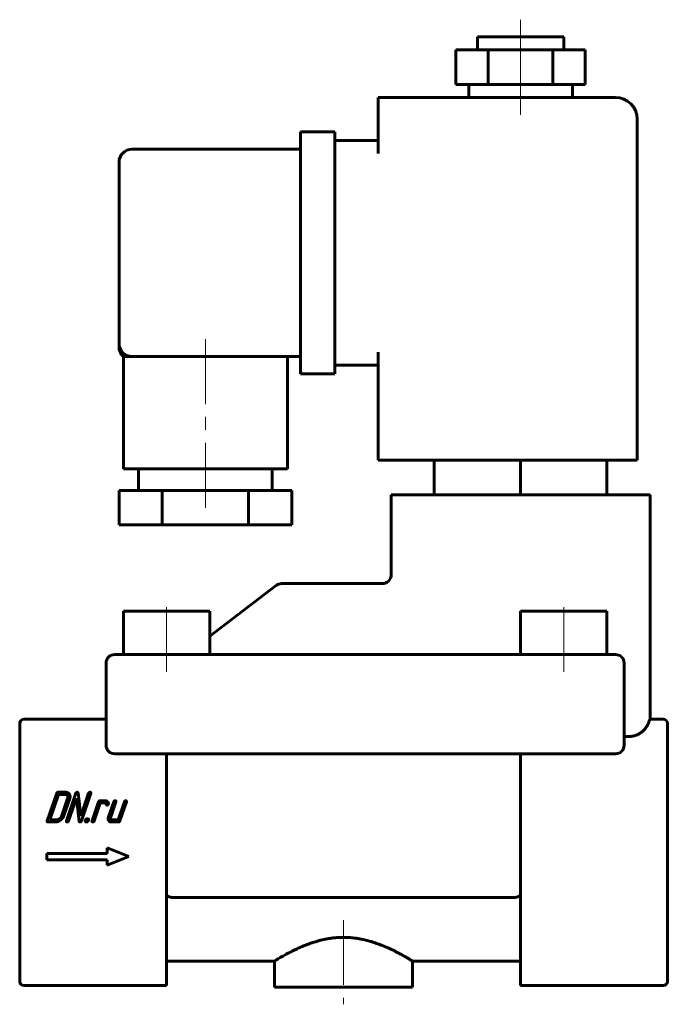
# Model space of a CAD drawing. Header units: millimetres. Extents: x 68 to 143, y 72 to 186.
import ezdxf

# ---------------------------------------------------------------- set-up
doc = ezdxf.new("R2010")
doc.units = ezdxf.units.MM
doc.linetypes.add('K5LT_AXLED', pattern=[12, 7.5, -1.5, 1.5, -1.5])
doc.linetypes.add('K5LT_BASIC', pattern=[0])
doc.layers.add('Системный слой (1)', color=7, linetype='Continuous', true_color=0x6c6c6c)

# ---------------------------------------------------------------- blocks, each defined once
blk = doc.blocks.new('U0')
at = {"layer": 'Системный слой (1)', "color": 150, "linetype": 'K5LT_BASIC', "lineweight": 60, "true_color": 0x0080ff}
for p, q in [((97.48, 77.21), (84.98, 77.21)), ((125.98, 77.21), (113.48, 77.21))]:
    blk.add_line(p, q, dxfattribs=at)
blk = doc.blocks.new('U1')
at = {"layer": 'Системный слой (1)', "color": 150, "linetype": 'K5LT_BASIC', "lineweight": 60, "true_color": 0x0080ff}
for q in [(79.48, 148.71), (79.48, 148.33), (79.48, 148.33), (79.48, 148.33), (79.48, 148.33)]:
    blk.add_line((79.48, 148.33), q, dxfattribs=at)

msp = doc.modelspace()

# ---------------------------------------------------------------- linework, layer by layer
at = {"layer": 'Системный слой (1)', "color": 30, "linetype": 'K5LT_AXLED', "lineweight": 18, "true_color": 0xff8000}
for p, q in [((125.98, 180.71), (125.98, 186.21)), ((125.98, 175.21), (125.98, 180.71)), ((89.48, 149.21), (89.48, 129.71)), ((84.98, 110.71), (84.98, 119.71)), ((130.98, 110.71), (130.98, 119.71)), ((105.48, 81.96), (105.48, 72.21))]:
    msp.add_line(p, q, dxfattribs=at)
at = {"layer": 'Системный слой (1)', "color": 150, "linetype": 'K5LT_BASIC', "lineweight": 60, "true_color": 0x0080ff}
for p, q in [((120.98, 184.21), (130.98, 184.21)), ((120.98, 182.71), (120.98, 184.21)), ((130.98, 182.71), (130.98, 184.21)), ((118.48, 178.71), (118.48, 182.71)), ((118.48, 182.71), (122.23, 182.71)), ((122.23, 182.71), (129.73, 182.71)), ((122.23, 178.71), (122.23, 182.71)), ((129.73, 182.71), (133.48, 182.71)), ((129.73, 178.71), (129.73, 182.71)), ((133.48, 178.71), (133.48, 182.71)), ((118.48, 178.71), (122.23, 178.71)), ((119.98, 177.21), (119.98, 178.71)), ((122.23, 178.71), (129.73, 178.71)), ((129.73, 178.71), (133.48, 178.71)), ((131.98, 177.21), (131.98, 178.71)), ((109.48, 174.71), (109.48, 177.21)), ((136.98, 177.21), (109.48, 177.21)), ((109.48, 170.71), (109.48, 174.71)), ((139.48, 135.21), (139.48, 174.71)), ((104.48, 173.21), (100.48, 173.21)), ((100.48, 170.71), (100.48, 173.21)), ((104.48, 173.21), (104.48, 170.71)), ((109.48, 172.21), (104.48, 172.21)), ((100.48, 171.21), (80.98, 171.21)), ((100.48, 147.71), (100.48, 170.71)), ((104.48, 147.71), (104.48, 170.71)), ((79.48, 148.71), (79.48, 169.71)), ((79.48, 148.67), (79.48, 148.47)), ((79.48, 148.33), (79.48, 148.47)), ((79.48, 148.33), (79.48, 148.33)), ((79.98, 147.21), (80.98, 147.21)), ((79.98, 147.21), (79.98, 134.21)), ((100.48, 147.21), (80.98, 147.21)), ((98.98, 147.21), (98.98, 134.21)), ((100.48, 145.21), (100.48, 147.71)), ((104.48, 147.71), (104.48, 145.21)), ((109.48, 135.21), (109.48, 147.71)), ((109.48, 146.21), (104.48, 146.21)), ((104.48, 145.21), (100.48, 145.21)), ((109.48, 135.21), (136.98, 135.21)), ((115.98, 135.21), (115.98, 131.21)), ((125.98, 135.21), (125.98, 131.21)), ((135.98, 135.21), (135.98, 131.21)), ((139.48, 135.21), (136.98, 135.21)), ((98.98, 134.21), (79.98, 134.21)), ((81.73, 134.21), (81.73, 131.71)), ((97.23, 134.21), (97.23, 131.71)), ((84.48, 131.71), (79.48, 131.71)), ((79.48, 131.71), (79.48, 127.71)), ((84.48, 131.71), (84.48, 127.71)), ((94.48, 131.71), (84.48, 131.71)), ((99.48, 131.71), (94.48, 131.71)), ((94.48, 131.71), (94.48, 127.71)), ((99.48, 131.71), (99.48, 127.71)), ((110.98, 131.21), (110.98, 121.64)), ((110.98, 131.21), (113.48, 131.21)), ((138.48, 131.21), (113.48, 131.21)), ((138.48, 131.21), (140.98, 131.21)), ((140.98, 131.21), (140.98, 105.21)), ((84.48, 127.71), (79.48, 127.71)), ((94.48, 127.71), (84.48, 127.71)), ((99.48, 127.71), (94.48, 127.71)), ((109.98, 120.92), (98.31, 120.92)), ((110.98, 121.82), (110.98, 121.64)), ((97.71, 120.72), (89.98, 114.83)), ((79.98, 117.71), (89.98, 117.71)), ((79.98, 112.71), (79.98, 117.71)), ((89.98, 112.71), (89.98, 117.71)), ((125.98, 117.71), (135.98, 117.71)), ((125.98, 112.71), (125.98, 117.71)), ((135.98, 112.71), (135.98, 117.71)), ((78.98, 112.71), (80.98, 112.71)), ((80.98, 112.71), (134.98, 112.71)), ((134.98, 112.71), (136.98, 112.71)), ((77.98, 102.21), (77.98, 111.71)), ((137.98, 111.71), (137.98, 102.21)), ((77.98, 105.21), (68.48, 105.21)), ((140.97, 105.21), (142.48, 105.21)), ((67.98, 104.56), (67.98, 104.71)), ((67.98, 104.56), (67.98, 101.15)), ((142.98, 104.71), (142.98, 104.56)), ((142.98, 104.56), (142.98, 101.15)), ((137.98, 103.21), (138.48, 103.21)), ((67.98, 100.8), (67.98, 101.15)), ((67.98, 100.8), (67.98, 83.45)), ((78.94, 101.21), (78.94, 101.21)), ((80.98, 101.21), (78.98, 101.21)), ((134.98, 101.21), (80.98, 101.21)), ((84.98, 101.21), (84.98, 83.45)), ((125.98, 101.21), (125.98, 83.45)), ((136.98, 101.21), (134.98, 101.21)), ((137.01, 101.21), (137.01, 101.21)), ((137.01, 101.21), (137.01, 101.21)), ((142.98, 101.15), (142.98, 100.8)), ((142.98, 100.8), (142.98, 83.45)), ((72.26, 96.64), (71.17, 93.45)), ((72.46, 96.51), (71.46, 93.57)), ((73.28, 96.76), (72.42, 96.76)), ((73.2, 96.51), (72.46, 96.51)), ((72.86, 94.06), (73.52, 96.02)), ((73.1, 94.06), (73.77, 96.02)), ((74.48, 96.64), (73.4, 93.45)), ((73.64, 93.45), (74.54, 96.08)), ((74.54, 96.08), (74.87, 93.39)), ((75.06, 94), (74.73, 96.69)), ((75.95, 96.64), (75.06, 94)), ((75.12, 93.45), (76.2, 96.64)), ((77.89, 95.78), (77.28, 95.78)), ((77.11, 95.66), (76.36, 93.45)), ((76.61, 93.45), (77.31, 95.53)), ((77.31, 95.53), (77.81, 95.53)), ((78.87, 95.66), (78.24, 93.81)), ((78.49, 93.81), (79.12, 95.66)), ((80.1, 95.66), (79.39, 93.57)), ((79.59, 93.45), (80.34, 95.66)), ((71.46, 93.57), (72.2, 93.57)), ((79.39, 93.57), (78.65, 93.57)), ((71.25, 93.32), (72.11, 93.32)), ((78.57, 93.32), (79.43, 93.32)), ((78.11, 90.31), (78.11, 89.69)), ((80.61, 89.31), (78.11, 90.31)), ((78.11, 89.69), (71.11, 89.69)), ((71.11, 89.69), (71.11, 88.94)), ((71.11, 88.94), (78.11, 88.94)), ((78.11, 88.31), (80.61, 89.31)), ((78.11, 88.94), (78.11, 88.31)), ((125.09, 84.56), (85.86, 84.56)), ((67.98, 83.02), (67.98, 83.45)), ((84.98, 83.45), (84.98, 82.58)), ((125.98, 82.58), (125.98, 83.45)), ((142.98, 83.45), (142.98, 83.02)), ((67.98, 83.02), (67.98, 74.93)), ((84.98, 82.58), (84.98, 74.5)), ((125.98, 82.58), (125.98, 74.5)), ((142.98, 83.02), (142.98, 74.93)), ((97.48, 77.21), (97.48, 74.21)), ((113.48, 77.21), (113.48, 74.21)), ((67.98, 74.87), (67.98, 74.93)), ((84.98, 74.37), (68.48, 74.37)), ((84.98, 74.5), (84.98, 74.37)), ((113.48, 74.21), (97.48, 74.21)), ((125.98, 74.37), (125.98, 74.5)), ((142.48, 74.37), (125.98, 74.37)), ((142.98, 74.93), (142.98, 74.87))]:
    msp.add_line(p, q, dxfattribs=at)
for centre, radius, start, end in [((136.98, 174.71), 2.5, 0, 90), ((80.98, 169.71), 1.5, 90, 180), ((80.98, 148.71), 1.5, 180, 223.6168), ((80.98, 148.71), 1.5, 180, 270), ((80.98, 148.33), 1.5, 180, 228.1897), ((98.31, 119.92), 1, 90, 127.2915), ((109.98, 121.92), 1, 270, 0), ((78.98, 111.71), 1, 90, 180), ((136.98, 111.71), 1, 0, 90), ((68.48, 104.71), 0.5, 90, 180), ((142.48, 104.71), 0.5, 0, 90), ((78.98, 102.21), 1, 180, 270), ((136.98, 102.21), 1, 270, 0), ((78.98, 102.21), 1, 268.0967, 268.1245), ((136.98, 102.21), 1, 270, 271.9033), ((68.48, 74.87), 0.5, 180, 270), ((142.48, 74.87), 0.5, 270, 0)]:
    msp.add_arc(centre, radius, start, end, dxfattribs=at)
for points, knots in [([(79.48, 148.33), (79.48, 148.32), (79.48, 148.31), (79.48, 148.3), (79.48, 148.29), (79.48, 148.28), (79.48, 148.27), (79.48, 148.25), (79.48, 148.24), (79.48, 148.23), (79.48, 148.22), (79.48, 148.21)], [0, 0, 0, 0, 0.874267, 0.874267, 1.874267, 1.874267, 2.874267, 2.874267, 3.874267, 3.874267, 5, 5, 5, 5]), ([(79.48, 148.33), (79.48, 148.33), (79.48, 148.33), (79.48, 148.33), (79.48, 148.33), (79.48, 148.32), (79.48, 148.32), (79.48, 148.31), (79.48, 148.31), (79.48, 148.3), (79.48, 148.29), (79.48, 148.26), (79.48, 148.24), (79.48, 148.19), (79.49, 148.16), (79.5, 148.06), (79.51, 148), (79.55, 147.87), (79.57, 147.8), (79.62, 147.68), (79.65, 147.62), (79.72, 147.51), (79.76, 147.45), (79.84, 147.35), (79.89, 147.3), (79.94, 147.24), (79.95, 147.24), (79.96, 147.22), (79.97, 147.22), (79.98, 147.21)], [0.00153, 0.00153, 0.00153, 0.00153, 0.00165, 0.00165, 0.006118, 0.006118, 0.146493, 0.146493, 0.297575, 0.297575, 0.599738, 0.599738, 1.204065, 1.204065, 2.412718, 2.412718, 4.775792, 4.775792, 7.158908, 7.158908, 9.54946, 9.54946, 11.935838, 11.935838, 14.302223, 14.302223, 14.690194, 14.690194, 14.996807, 14.996807, 14.996807, 14.996807]), ([(140.85, 104.92), (140.85, 104.93), (140.86, 104.94), (140.86, 104.97), (140.87, 105), (140.89, 105.02), (140.9, 105.06), (140.91, 105.09), (140.93, 105.12), (140.94, 105.15), (140.95, 105.17), (140.96, 105.19), (140.97, 105.21), (140.97, 105.21), (140.97, 105.21)], [0, 0, 0, 0, 0.04459, 0.09329, 0.146202, 0.209844, 0.279772, 0.363099, 0.45377, 0.549405, 0.642679, 0.755222, 0.874314, 1, 1, 1, 1]), ([(85.86, 84.56), (85.83, 84.56), (85.77, 84.56), (85.68, 84.57), (85.59, 84.58), (85.51, 84.6), (85.42, 84.62), (85.34, 84.64), (85.26, 84.67), (85.19, 84.71), (85.12, 84.74), (85.07, 84.77), (85.02, 84.8), (84.99, 84.82), (84.98, 84.83)], [0, 0, 0, 0, 0.098457, 0.193995, 0.286615, 0.378311, 0.471828, 0.564342, 0.653922, 0.737275, 0.817351, 0.886259, 0.947193, 1, 1, 1, 1]), ([(125.09, 84.56), (125.12, 84.56), (125.18, 84.56), (125.27, 84.57), (125.36, 84.58), (125.45, 84.6), (125.53, 84.62), (125.61, 84.64), (125.69, 84.67), (125.76, 84.71), (125.83, 84.74), (125.89, 84.77), (125.93, 84.8), (125.96, 84.82), (125.98, 84.83)], [0, 0, 0, 0, 0.098457, 0.193995, 0.286615, 0.378311, 0.471828, 0.564342, 0.653922, 0.737275, 0.817351, 0.886259, 0.947193, 1, 1, 1, 1]), ([(113.48, 77.21), (113.48, 77.21), (113.48, 77.21), (113.47, 77.21), (113.46, 77.22), (113.44, 77.23), (113.42, 77.24), (113.4, 77.26), (113.37, 77.27), (113.33, 77.3), (113.26, 77.34), (113.16, 77.41), (113.02, 77.49), (112.87, 77.57), (112.73, 77.65), (112.58, 77.75), (112.39, 77.85), (112.2, 77.96), (112.03, 78.05), (111.9, 78.12), (111.77, 78.19), (111.62, 78.26), (111.46, 78.35), (111.3, 78.43), (111.15, 78.5), (111.02, 78.56), (110.88, 78.63), (110.72, 78.7), (110.53, 78.78), (110.31, 78.88), (110.08, 78.98), (109.87, 79.06), (109.7, 79.13), (109.52, 79.19), (109.28, 79.28), (108.97, 79.38), (108.65, 79.49), (108.34, 79.57), (108.06, 79.64), (107.74, 79.72), (107.37, 79.79), (106.97, 79.86), (106.6, 79.9), (106.31, 79.93), (106.08, 79.95), (105.9, 79.96), (105.73, 79.96), (105.6, 79.96), (105.5, 79.96), (105.4, 79.96), (105.27, 79.96), (105.09, 79.96), (104.89, 79.95), (104.67, 79.93), (104.38, 79.91), (104, 79.86), (103.58, 79.79), (103.2, 79.71), (102.91, 79.65), (102.71, 79.6), (102.54, 79.55), (102.38, 79.5), (102.18, 79.45), (101.91, 79.36), (101.49, 79.22), (100.97, 79.02), (100.46, 78.81), (100.04, 78.61), (99.7, 78.45), (99.42, 78.31), (99.22, 78.2), (99.06, 78.12), (98.9, 78.04), (98.7, 77.93), (98.44, 77.78), (98.16, 77.62), (97.94, 77.49), (97.79, 77.4), (97.69, 77.34), (97.63, 77.3), (97.59, 77.28), (97.57, 77.26), (97.55, 77.25), (97.53, 77.24), (97.52, 77.24), (97.51, 77.23), (97.5, 77.22), (97.49, 77.22), (97.49, 77.22), (97.48, 77.21), (97.48, 77.21), (97.48, 77.21), (97.48, 77.21), (97.48, 77.21), (97.48, 77.21)], [0.5000004, 0.5000004, 0.5000004, 0.5000004, 0.5025776, 0.5069076, 0.5112525, 0.5145387, 0.5178332, 0.5211619, 0.5245139, 0.5290346, 0.535549, 0.5440911, 0.5535503, 0.5615276, 0.5679858, 0.574578, 0.5829159, 0.5909143, 0.5968824, 0.600771, 0.6046662, 0.6098755, 0.6150833, 0.6202917, 0.6241789, 0.6280504, 0.6318939, 0.6357266, 0.6407928, 0.6470887, 0.6533384, 0.6583043, 0.6619839, 0.6656506, 0.6712594, 0.6788048, 0.6866992, 0.6929883, 0.6984835, 0.7047846, 0.7126209, 0.721108, 0.7286806, 0.7346059, 0.7385358, 0.742024, 0.7450253, 0.747982, 0.7499988, 0.7508418, 0.7536528, 0.75731, 0.761213, 0.7653566, 0.77056, 0.778154, 0.7877096, 0.7957404, 0.8015648, 0.8053783, 0.8089608, 0.8123624, 0.8158165, 0.8214815, 0.8307053, 0.8447999, 0.8582454, 0.8696378, 0.879157, 0.8874992, 0.8946686, 0.8991599, 0.9036285, 0.9105147, 0.9208752, 0.9351866, 0.9476297, 0.9571715, 0.9640287, 0.9697281, 0.9742726, 0.9768882, 0.9794277, 0.9817772, 0.9840125, 0.9860939, 0.9881363, 0.9900601, 0.9919041, 0.9936281, 0.9953112, 0.9969138, 0.9984767, 1, 1, 1, 1])]:
    msp.add_open_spline(points, degree=3, knots=knots, dxfattribs=at)
msp.add_rational_spline([(140.85, 104.92), (140.49, 103.86), (139.59, 103.21), (138.48, 103.21)], [1, 0.874352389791, 0.874352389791, 1], degree=3, dxfattribs=at)
for points in [[(72.42, 96.76), (72.3, 96.76), (72.26, 96.64)], [(73.5, 96.37), (73.4, 96.51), (73.2, 96.51)], [(73.73, 96.55), (73.59, 96.76), (73.28, 96.76)], [(73.52, 96.02), (73.59, 96.23), (73.5, 96.37)], [(73.77, 96.02), (73.87, 96.33), (73.73, 96.55)], [(74.64, 96.76), (74.52, 96.76), (74.48, 96.64)], [(74.73, 96.69), (74.72, 96.76), (74.64, 96.76)], [(76.12, 96.76), (76, 96.76), (75.95, 96.64)], [(76.2, 96.64), (76.24, 96.76), (76.12, 96.76)], [(77.28, 95.78), (77.15, 95.78), (77.11, 95.66)], [(78.15, 95.68), (78.05, 95.78), (77.89, 95.78)], [(79.03, 95.78), (78.91, 95.78), (78.87, 95.66)], [(79.12, 95.66), (79.16, 95.78), (79.03, 95.78)], [(80.26, 95.78), (80.14, 95.78), (80.1, 95.66)], [(80.34, 95.66), (80.38, 95.78), (80.26, 95.78)], [(77.81, 95.53), (77.95, 95.53), (77.98, 95.4)], [(77.98, 95.4), (78.01, 95.28), (78.08, 95.28)], [(78.08, 95.28), (78.21, 95.28), (78.25, 95.39)], [(78.25, 95.44), (78.26, 95.59), (78.15, 95.68)], [(78.25, 95.39), (78.25, 95.42), (78.25, 95.44)], [(72.11, 93.32), (72.42, 93.32), (72.71, 93.54)], [(72.2, 93.57), (72.4, 93.57), (72.59, 93.71)], [(72.59, 93.71), (72.79, 93.86), (72.86, 94.06)], [(72.71, 93.54), (73, 93.75), (73.1, 94.06)], [(75.58, 93.51), (75.52, 93.32), (75.7, 93.32)], [(75.82, 93.69), (75.64, 93.69), (75.58, 93.51)], [(75.7, 93.32), (75.88, 93.32), (75.95, 93.51)], [(75.95, 93.51), (76.01, 93.69), (75.82, 93.69)], [(78.24, 93.81), (78.18, 93.61), (78.27, 93.47)], [(78.5, 93.64), (78.46, 93.71), (78.49, 93.81)], [(78.65, 93.57), (78.55, 93.57), (78.5, 93.64)], [(71.17, 93.45), (71.13, 93.32), (71.25, 93.32)], [(73.4, 93.45), (73.35, 93.32), (73.48, 93.32)], [(73.48, 93.32), (73.6, 93.32), (73.64, 93.45)], [(74.87, 93.39), (74.88, 93.32), (74.95, 93.32)], [(74.95, 93.32), (75.07, 93.32), (75.12, 93.45)], [(76.36, 93.45), (76.32, 93.32), (76.44, 93.32)], [(76.44, 93.32), (76.56, 93.32), (76.61, 93.45)], [(78.27, 93.47), (78.36, 93.32), (78.57, 93.32)], [(79.43, 93.32), (79.55, 93.32), (79.59, 93.45)]]:
    msp.add_open_spline(points, degree=2, dxfattribs=at)

# ---------------------------------------------------------------- block references
at = {"layer": 'Системный слой (1)'}
for name in ['U1', 'U0']:
    msp.add_blockref(name, (0, 0), dxfattribs=at)

doc.saveas('drawing.dxf')
